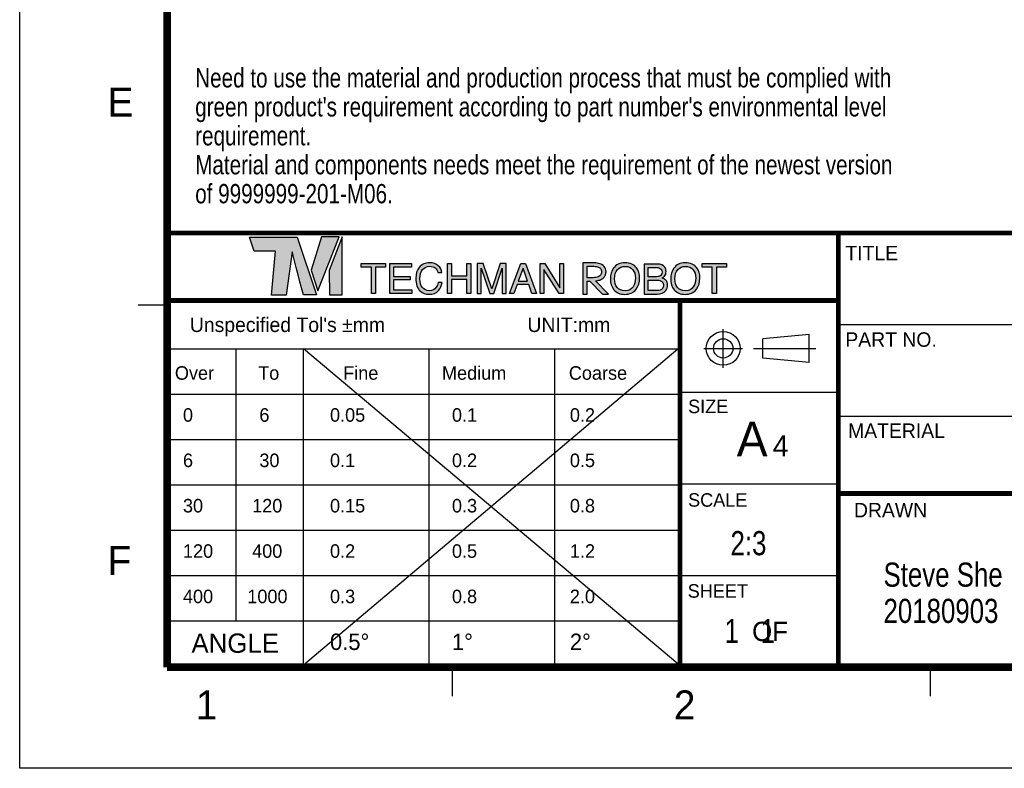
# Model space of a CAD drawing. Header units: millimetres. Extents: x 6 to 204, y 6 to 291.
# Tile 1 of 43: x 6 to 108, y 6 to 84. Entities that reach past the tile are written whole.
import ezdxf

# ---------------------------------------------------------------- set-up
doc = ezdxf.new("R2010")
doc.units = ezdxf.units.MM
doc.header["$LTSCALE"] = 19.36
doc.layers.get('0').update_dxf_attribs({"linetype": 'CONTINUOUS'})
doc.styles.get("Standard").update_dxf_attribs({"font": 'txt', "width": 0.8})
doc.styles.add('TEXTSTYLE_2', font='txt')

msp = doc.modelspace()

# ---------------------------------------------------------------- hatches: boundary and pattern name
at = {"linetype": 'Continuous'}
h = msp.add_hatch(color=7, dxfattribs=at)
edge = h.paths.add_edge_path()
edge.add_spline(control_points=[(34.7217, 61.0371), (34.7217, 61.0371), (32.5774, 61.0371), (32.5774, 61.0371), (32.5774, 61.0371), (29.8008, 61.0371), (29.8008, 61.0371), (29.8008, 61.0371), (30.2877, 59.5947), (30.2877, 59.5947), (30.2877, 59.5947), (32.4768, 59.5947), (32.4768, 59.5947), (32.4768, 59.5947), (32.0881, 55.0363), (32.0881, 55.0363), (32.0881, 55.0363), (33.5933, 55.0363), (33.5933, 55.0363), (33.5933, 55.0363), (34.2221, 59.5122), (34.2221, 59.5122), (34.3995, 58.8471), (35.2741, 55.3428), (35.3701, 55.0425), (35.3701, 55.0425), (36.722, 55.0425), (36.722, 55.0425), (36.722, 55.0425), (36.7262, 55.0425), (36.7262, 55.0425), (36.7262, 55.0425), (34.7217, 61.0371), (34.7217, 61.0371)], knot_values=[0, 0, 0, 0, 1, 1, 1, 2, 2, 2, 3, 3, 3, 4, 4, 4, 5, 5, 5, 6, 6, 6, 7, 7, 7, 8, 8, 8, 9, 9, 9, 10, 10, 10, 11, 11, 11, 11], degree=3, periodic=0)
edge = h.paths.add_edge_path()
edge.add_spline(control_points=[(49.3456, 58.0696), (49.5596, 57.8628), (49.6787, 57.6278), (49.7023, 57.3647), (49.7023, 57.3647), (49.2929, 57.3647), (49.2929, 57.3647), (49.2473, 57.5645), (49.1564, 57.7228), (49.0203, 57.8396), (48.8842, 57.9563), (48.6932, 58.0147), (48.4474, 58.0147), (48.1475, 58.0147), (47.9054, 57.9074), (47.7209, 57.6925), (47.5364, 57.478), (47.4443, 57.1488), (47.4443, 56.7053), (47.4443, 56.342), (47.5275, 56.0474), (47.694, 55.8214), (47.8605, 55.5953), (48.109, 55.4824), (48.4393, 55.4824), (48.7433, 55.4824), (48.9749, 55.6013), (49.1337, 55.839), (49.2181, 55.9642), (49.2809, 56.1288), (49.3224, 56.3328), (49.3224, 56.3328), (49.7318, 56.3328), (49.7318, 56.3328), (49.6956, 56.0064), (49.576, 55.7328), (49.3731, 55.5119), (49.1297, 55.246), (48.8015, 55.1131), (48.3884, 55.1131), (48.0323, 55.1131), (47.7334, 55.2221), (47.4914, 55.4403), (47.1729, 55.7289), (47.0138, 56.1745), (47.0138, 56.777), (47.0138, 57.2346), (47.1334, 57.6097), (47.3725, 57.9025), (47.6312, 58.2206), (47.9878, 58.3798), (48.4424, 58.3798), (48.8304, 58.3798), (49.1314, 58.2764), (49.3456, 58.0696)], knot_values=[0, 0, 0, 0, 1, 1, 1, 2, 2, 2, 3, 3, 3, 4, 4, 4, 5, 5, 5, 6, 6, 6, 7, 7, 7, 8, 8, 8, 9, 9, 9, 10, 10, 10, 11, 11, 11, 12, 12, 12, 13, 13, 13, 14, 14, 14, 15, 15, 15, 16, 16, 16, 17, 17, 17, 18, 18, 18, 18], degree=3, periodic=0)
edge = h.paths.add_edge_path()
edge.add_spline(control_points=[(53.3847, 58.2954), (53.3847, 58.2954), (53.9863, 58.2954), (53.9863, 58.2954), (53.9863, 58.2954), (54.8777, 55.6744), (54.8777, 55.6744), (54.8777, 55.6744), (55.7628, 58.2954), (55.7628, 58.2954), (55.7628, 58.2954), (56.3602, 58.2954), (56.3602, 58.2954), (56.3602, 58.2954), (56.3602, 55.1954), (56.3602, 55.1954), (56.3602, 55.1954), (55.9592, 55.1954), (55.9592, 55.1954), (55.9592, 55.1954), (55.9592, 57.025), (55.9592, 57.025), (55.9592, 57.0883), (55.9606, 57.1931), (55.9635, 57.3394), (55.9663, 57.4857), (55.9677, 57.6426), (55.9677, 57.81), (55.9677, 57.81), (55.0826, 55.1954), (55.0826, 55.1954), (55.0826, 55.1954), (54.6665, 55.1954), (54.6665, 55.1954), (54.6665, 55.1954), (53.773, 57.81), (53.773, 57.81), (53.773, 57.81), (53.773, 57.7151), (53.773, 57.7151), (53.773, 57.6391), (53.7751, 57.5234), (53.7793, 57.3679), (53.7835, 57.2125), (53.7857, 57.0981), (53.7857, 57.025), (53.7857, 57.025), (53.7857, 55.1954), (53.7857, 55.1954), (53.7857, 55.1954), (53.3847, 55.1954), (53.3847, 55.1954), (53.3847, 55.1954), (53.3847, 58.2954), (53.3847, 58.2954)], knot_values=[0, 0, 0, 0, 1, 1, 1, 2, 2, 2, 3, 3, 3, 4, 4, 4, 5, 5, 5, 6, 6, 6, 7, 7, 7, 8, 8, 8, 9, 9, 9, 10, 10, 10, 11, 11, 11, 12, 12, 12, 13, 13, 13, 14, 14, 14, 15, 15, 15, 16, 16, 16, 17, 17, 17, 18, 18, 18, 18], degree=3, periodic=0)
edge = h.paths.add_edge_path()
edge.add_spline(control_points=[(69.8744, 57.8522), (70.0798, 57.5779), (70.1825, 57.2269), (70.1825, 56.7992), (70.1825, 56.3363), (70.065, 55.9516), (69.8301, 55.6449), (69.5543, 55.2847), (69.1611, 55.1046), (68.6504, 55.1046), (68.1735, 55.1046), (67.7986, 55.2622), (67.5257, 55.5773), (67.2823, 55.8812), (67.1606, 56.2653), (67.1606, 56.7296), (67.1606, 57.1488), (67.2647, 57.5075), (67.4729, 57.8058), (67.7402, 58.1885), (68.1355, 58.3798), (68.6589, 58.3798), (69.2061, 58.3798), (69.6113, 58.2039), (69.8744, 57.8522)], knot_values=[0, 0, 0, 0, 1, 1, 1, 2, 2, 2, 3, 3, 3, 4, 4, 4, 5, 5, 5, 6, 6, 6, 7, 7, 7, 8, 8, 8, 8], degree=3, periodic=0)
edge = h.paths.add_edge_path()
edge.add_spline(control_points=[(69.504, 55.8763), (69.6694, 56.1417), (69.752, 56.447), (69.752, 56.7918), (69.752, 57.1565), (69.6567, 57.45), (69.4661, 57.6725), (69.2754, 57.895), (69.0148, 58.0063), (68.6842, 58.0063), (68.3634, 58.0063), (68.1018, 57.896), (67.8992, 57.6757), (67.6966, 57.4553), (67.5953, 57.1305), (67.5953, 56.7011), (67.5953, 56.3574), (67.6822, 56.0678), (67.8559, 55.832), (68.0297, 55.596), (68.3114, 55.4782), (68.7011, 55.4782), (69.0711, 55.4782), (69.3387, 55.6108), (69.504, 55.8763)], knot_values=[0, 0, 0, 0, 1, 1, 1, 2, 2, 2, 3, 3, 3, 4, 4, 4, 5, 5, 5, 6, 6, 6, 7, 7, 7, 8, 8, 8, 8], degree=3, periodic=0)
edge = h.paths.add_edge_path()
edge.add_spline(control_points=[(70.6721, 58.2387), (70.6721, 58.2387), (72.0125, 58.2387), (72.0125, 58.2387), (72.3777, 58.2387), (72.6376, 58.1304), (72.792, 57.9137), (72.8826, 57.7857), (72.928, 57.638), (72.928, 57.4706), (72.928, 57.275), (72.8724, 57.1146), (72.7613, 56.9894), (72.7036, 56.9233), (72.6206, 56.8628), (72.5122, 56.8079), (72.6712, 56.7474), (72.7901, 56.6792), (72.8689, 56.6032), (73.0082, 56.4682), (73.0778, 56.2818), (73.0778, 56.044), (73.0778, 55.8442), (73.0148, 55.6635), (72.8888, 55.5017), (72.7006, 55.2597), (72.4011, 55.1387), (71.9907, 55.1387), (71.9907, 55.1387), (70.6721, 55.1387), (70.6721, 55.1387), (70.6721, 55.1387), (70.6721, 58.2387), (70.6721, 58.2387)], knot_values=[0, 0, 0, 0, 1, 1, 1, 2, 2, 2, 3, 3, 3, 4, 4, 4, 5, 5, 5, 6, 6, 6, 7, 7, 7, 8, 8, 8, 9, 9, 9, 10, 10, 10, 11, 11, 11, 11], degree=3, periodic=0)
edge = h.paths.add_edge_path()
edge.add_spline(control_points=[(71.8556, 56.9282), (72.0346, 56.9282), (72.1739, 56.9528), (72.2734, 57.0021), (72.4298, 57.0795), (72.508, 57.2187), (72.508, 57.4199), (72.508, 57.6225), (72.4248, 57.759), (72.2585, 57.8293), (72.1648, 57.8687), (72.0253, 57.8884), (71.8407, 57.8884), (71.8407, 57.8884), (71.0836, 57.8884), (71.0836, 57.8884), (71.0836, 57.8884), (71.0836, 56.9282), (71.0836, 56.9282), (71.0836, 56.9282), (71.8556, 56.9282), (71.8556, 56.9282)], knot_values=[0, 0, 0, 0, 1, 1, 1, 2, 2, 2, 3, 3, 3, 4, 4, 4, 5, 5, 5, 6, 6, 6, 7, 7, 7, 7], degree=3, periodic=0)
edge = h.paths.add_edge_path()
edge.add_spline(control_points=[(71.9975, 55.4974), (72.2574, 55.4974), (72.4426, 55.572), (72.5534, 55.7211), (72.623, 55.8154), (72.6579, 55.9294), (72.6579, 56.063), (72.6579, 56.2881), (72.5562, 56.4414), (72.3533, 56.523), (72.2453, 56.5667), (72.1025, 56.5885), (71.9251, 56.5885), (71.9251, 56.5885), (71.0836, 56.5885), (71.0836, 56.5885), (71.0836, 56.5885), (71.0836, 55.4974), (71.0836, 55.4974), (71.0836, 55.4974), (71.9975, 55.4974), (71.9975, 55.4974)], knot_values=[0, 0, 0, 0, 1, 1, 1, 2, 2, 2, 3, 3, 3, 4, 4, 4, 5, 5, 5, 6, 6, 6, 7, 7, 7, 7], degree=3, periodic=0)
edge = h.paths.add_edge_path()
edge.add_spline(control_points=[(76.1187, 57.8522), (76.3241, 57.5779), (76.4268, 57.2269), (76.4268, 56.7992), (76.4268, 56.3363), (76.3093, 55.9516), (76.0744, 55.6449), (75.7987, 55.2847), (75.4054, 55.1046), (74.8948, 55.1046), (74.4178, 55.1046), (74.0429, 55.2622), (73.77, 55.5773), (73.5266, 55.8812), (73.4049, 56.2653), (73.4049, 56.7296), (73.4049, 57.1488), (73.509, 57.5075), (73.7172, 57.8058), (73.9845, 58.1885), (74.3798, 58.3798), (74.9032, 58.3798), (75.4505, 58.3798), (75.8556, 58.2039), (76.1187, 57.8522)], knot_values=[0, 0, 0, 0, 1, 1, 1, 2, 2, 2, 3, 3, 3, 4, 4, 4, 5, 5, 5, 6, 6, 6, 7, 7, 7, 8, 8, 8, 8], degree=3, periodic=0)
edge = h.paths.add_edge_path()
edge.add_spline(control_points=[(75.7484, 55.8763), (75.9137, 56.1417), (75.9963, 56.447), (75.9963, 56.7918), (75.9963, 57.1565), (75.901, 57.45), (75.7104, 57.6725), (75.5197, 57.895), (75.2591, 58.0063), (74.9285, 58.0063), (74.6078, 58.0063), (74.3461, 57.896), (74.1435, 57.6757), (73.9409, 57.4553), (73.8396, 57.1305), (73.8396, 56.7011), (73.8396, 56.3574), (73.9265, 56.0678), (74.1002, 55.832), (74.274, 55.596), (74.5557, 55.4782), (74.9454, 55.4782), (75.3154, 55.4782), (75.5831, 55.6108), (75.7484, 55.8763)], knot_values=[0, 0, 0, 0, 1, 1, 1, 2, 2, 2, 3, 3, 3, 4, 4, 4, 5, 5, 5, 6, 6, 6, 7, 7, 7, 8, 8, 8, 8], degree=3, periodic=0)
edge = h.paths.add_edge_path()
edge.add_spline(control_points=[(64.7527, 56.4652), (64.7527, 56.4652), (64.7527, 55.1108), (64.7527, 55.1108), (64.7527, 55.1108), (64.3172, 55.1108), (64.3172, 55.1108), (64.3172, 55.1108), (64.3172, 58.382), (64.3172, 58.382), (64.3172, 58.382), (65.2432, 58.382), (65.2432, 58.382), (65.3999, 58.382), (65.5328, 58.3767), (65.6424, 58.3662), (65.7516, 58.3556), (65.8518, 58.3388), (65.9426, 58.316), (66.1918, 58.2542), (66.3821, 58.1485), (66.5137, 57.9995), (66.6454, 57.8503), (66.7113, 57.6641), (66.7113, 57.4409), (66.7113, 57.3088), (66.6881, 57.1906), (66.6418, 57.0863), (66.5954, 56.9819), (66.5305, 56.8915), (66.4467, 56.8149), (66.363, 56.7382), (66.2628, 56.6755), (66.1461, 56.6266), (66.0295, 56.5778), (65.8998, 56.542), (65.7574, 56.5191), (65.7574, 56.5191), (65.6242, 56.5092), (65.6242, 56.5092), (65.6242, 56.5092), (66.9608, 55.1339), (66.9608, 55.1339), (66.9608, 55.1339), (66.3436, 55.1339), (66.3436, 55.1339), (66.3436, 55.1339), (65.0369, 56.4652), (65.0369, 56.4652), (65.0369, 56.4652), (64.7527, 56.4652), (64.7527, 56.4652)], knot_values=[0, 0, 0, 0, 1, 1, 1, 2, 2, 2, 3, 3, 3, 4, 4, 4, 5, 5, 5, 6, 6, 6, 7, 7, 7, 8, 8, 8, 9, 9, 9, 10, 10, 10, 11, 11, 11, 12, 12, 12, 13, 13, 13, 14, 14, 14, 15, 15, 15, 16, 16, 16, 17, 17, 17, 17], degree=3, periodic=0)
edge = h.paths.add_edge_path()
edge.add_spline(control_points=[(64.7527, 58.0227), (64.7527, 58.0227), (64.7527, 56.8246), (64.7527, 56.8246), (64.7527, 56.8246), (65.1828, 56.8246), (65.1828, 56.8246), (65.3165, 56.8246), (65.4304, 56.8287), (65.525, 56.8368), (65.6194, 56.845), (65.7039, 56.8597), (65.7787, 56.881), (65.9301, 56.9232), (66.0468, 56.991), (66.1289, 57.0838), (66.2107, 57.1768), (66.2517, 57.2981), (66.2517, 57.4481), (66.2498, 57.5883), (66.2107, 57.7012), (66.1342, 57.7868), (66.0575, 57.8722), (65.9515, 57.9338), (65.8161, 57.9713), (65.7519, 57.9893), (65.6754, 58.0023), (65.5863, 58.0105), (65.4973, 58.0186), (65.3841, 58.0227), (65.247, 58.0227), (65.247, 58.0227), (64.7527, 58.0227), (64.7527, 58.0227)], knot_values=[0, 0, 0, 0, 1, 1, 1, 2, 2, 2, 3, 3, 3, 4, 4, 4, 5, 5, 5, 6, 6, 6, 7, 7, 7, 8, 8, 8, 9, 9, 9, 10, 10, 10, 11, 11, 11, 11], degree=3, periodic=0)
h.paths.add_polyline_path([(39.379, 55.0425), (39.379, 61.0561), (38.0552, 57.5862), (38.0949, 55.0425)])
h.paths.add_polyline_path([(77.712, 55.1954), (77.712, 57.9261), (76.6674, 57.9261), (76.6674, 58.2954), (79.1807, 58.2954), (79.1807, 57.9261), (78.1361, 57.9261), (78.1361, 55.1954)])
h.paths.add_polyline_path([(61.8478, 55.1954), (60.279, 57.6971), (60.279, 55.1954), (59.878, 55.1954), (59.878, 58.2954), (60.3727, 58.2954), (61.9187, 55.7907), (61.9187, 58.2954), (62.3196, 58.2954), (62.3196, 55.1954)])
h.paths.add_polyline_path([(59.0392, 55.1954), (58.7156, 56.1239), (57.4994, 56.1239), (57.1632, 55.1954), (56.7327, 55.1954), (57.9, 58.2954), (58.3741, 58.2954), (59.4992, 55.1954)])
h.paths.add_polyline_path([(52.3021, 55.1954), (52.3021, 56.6451), (50.7089, 56.6451), (50.7089, 55.1954), (50.2847, 55.1954), (50.2847, 58.2954), (50.7089, 58.2954), (50.7089, 57.0144), (52.3021, 57.0144), (52.3021, 58.2954), (52.7263, 58.2954), (52.7263, 55.1954)])
h.paths.add_polyline_path([(44.3105, 55.1954), (44.3105, 58.2954), (46.5601, 58.2954), (46.5601, 57.9155), (44.7199, 57.9155), (44.7199, 56.9743), (46.4208, 56.9743), (46.4208, 56.6156), (44.7199, 56.6156), (44.7199, 55.5647), (46.5917, 55.5647), (46.5917, 55.1954)])
h.paths.add_polyline_path([(42.4155, 55.1954), (42.4155, 57.9261), (41.3709, 57.9261), (41.3709, 58.2954), (43.8842, 58.2954), (43.8842, 57.9261), (42.8396, 57.9261), (42.8396, 55.1954)])
h.paths.add_polyline_path([(58.5964, 56.4658), (58.1191, 57.8353), (57.6232, 56.4658)])
h.paths.add_polyline_path([(37.2637, 61.0574), (36.168, 57.6011), (36.8852, 55.4601), (39.0736, 61.0574)])

# ---------------------------------------------------------------- linework, layer by layer
at = {"color": 7, "linetype": 'Continuous'}
for p, q in [((6, 6), (6, 291)), ((37.2637, 61.0574), (36.168, 57.6011)), ((36.8852, 55.4601), (39.0736, 61.0574)), ((39.0736, 61.0574), (37.2637, 61.0574)), ((39.379, 61.0561), (38.0552, 57.5862)), ((39.379, 55.0425), (39.379, 61.0561)), ((41.3709, 58.2954), (43.8842, 58.2954)), ((41.3709, 57.9261), (41.3709, 58.2954)), ((43.8842, 58.2954), (43.8842, 57.9261)), ((44.3105, 58.2954), (46.5601, 58.2954)), ((44.3105, 55.1954), (44.3105, 58.2954)), ((46.5601, 58.2954), (46.5601, 57.9155)), ((50.2847, 58.2954), (50.7089, 58.2954)), ((50.2847, 55.1954), (50.2847, 58.2954)), ((50.7089, 58.2954), (50.7089, 57.0144)), ((52.3021, 58.2954), (52.7263, 58.2954)), ((52.3021, 57.0144), (52.3021, 58.2954)), ((52.7263, 58.2954), (52.7263, 55.1954)), ((56.7327, 55.1954), (57.9, 58.2954)), ((57.9, 58.2954), (58.3741, 58.2954)), ((58.3741, 58.2954), (59.4992, 55.1954)), ((59.878, 58.2954), (60.3727, 58.2954)), ((59.878, 55.1954), (59.878, 58.2954)), ((60.3727, 58.2954), (61.9187, 55.7907)), ((61.9187, 58.2954), (62.3196, 58.2954)), ((61.9187, 55.7907), (61.9187, 58.2954)), ((62.3196, 58.2954), (62.3196, 55.1954)), ((76.6674, 58.2954), (79.1807, 58.2954)), ((76.6674, 57.9261), (76.6674, 58.2954)), ((79.1807, 58.2954), (79.1807, 57.9261)), ((36.168, 57.6011), (36.8852, 55.4601)), ((38.0552, 57.5862), (38.0949, 55.0425)), ((42.4155, 57.9261), (41.3709, 57.9261)), ((42.4155, 55.1954), (42.4155, 57.9261)), ((43.8842, 57.9261), (42.8396, 57.9261)), ((42.8396, 57.9261), (42.8396, 55.1954)), ((46.5601, 57.9155), (44.7199, 57.9155)), ((44.7199, 57.9155), (44.7199, 56.9743)), ((58.1191, 57.8353), (57.6232, 56.4658)), ((58.5964, 56.4658), (58.1191, 57.8353)), ((61.8478, 55.1954), (60.279, 57.6971)), ((60.279, 57.6971), (60.279, 55.1954)), ((77.712, 57.9261), (76.6674, 57.9261)), ((77.712, 55.1954), (77.712, 57.9261)), ((79.1807, 57.9261), (78.1361, 57.9261)), ((78.1361, 57.9261), (78.1361, 55.1954)), ((44.7199, 56.9743), (46.4208, 56.9743)), ((46.4208, 56.6156), (44.7199, 56.6156)), ((44.7199, 56.6156), (44.7199, 55.5647)), ((46.4208, 56.9743), (46.4208, 56.6156)), ((50.7089, 57.0144), (52.3021, 57.0144)), ((52.3021, 56.6451), (50.7089, 56.6451)), ((50.7089, 56.6451), (50.7089, 55.1954)), ((52.3021, 55.1954), (52.3021, 56.6451)), ((57.4994, 56.1239), (57.1632, 55.1954)), ((58.7156, 56.1239), (57.4994, 56.1239)), ((57.6232, 56.4658), (58.5964, 56.4658)), ((59.0392, 55.1954), (58.7156, 56.1239)), ((42.8396, 55.1954), (42.4155, 55.1954)), ((46.5917, 55.1954), (44.3105, 55.1954)), ((44.7199, 55.5647), (46.5917, 55.5647)), ((46.5917, 55.5647), (46.5917, 55.1954)), ((50.7089, 55.1954), (50.2847, 55.1954)), ((52.7263, 55.1954), (52.3021, 55.1954)), ((57.1632, 55.1954), (56.7327, 55.1954)), ((59.4992, 55.1954), (59.0392, 55.1954)), ((60.279, 55.1954), (59.878, 55.1954)), ((62.3196, 55.1954), (61.8478, 55.1954)), ((78.1361, 55.1954), (77.712, 55.1954)), ((38.0949, 55.0425), (39.379, 55.0425)), ((21.2682, 53.9732), (18.2682, 53.9732)), ((78.8451, 47.5059), (78.8451, 51.5059)), ((90.7682, 51.9732), (189.2682, 51.9732)), ((87.7609, 50.9564), (82.9564, 50.5059)), ((82.9564, 48.5059), (82.9564, 50.5059)), ((87.7609, 48.0555), (87.7609, 50.9564)), ((21.2682, 49.4732), (74.3682, 49.4732)), ((28.3682, 49.4732), (28.3682, 21.2732)), ((35.3682, 49.4732), (35.3682, 16.4732)), ((35.3829, 49.4841), (74.1532, 16.8607)), ((35.3911, 16.7351), (74.162, 49.463)), ((48.3682, 49.4732), (48.3682, 16.4732)), ((61.3682, 49.4732), (61.3682, 16.4732)), ((76.8451, 49.5059), (80.8451, 49.5059)), ((81.9905, 49.5059), (88.438, 49.5059)), ((87.7609, 48.0555), (82.9564, 48.5059)), ((74.3682, 44.9732), (90.7682, 44.9732)), ((21.2682, 44.7732), (74.3682, 44.7732)), ((90.7682, 42.4732), (189.2682, 42.4732)), ((21.2682, 40.0732), (74.3682, 40.0732)), ((21.2682, 35.3732), (74.3682, 35.3732)), ((74.3682, 35.4732), (90.7682, 35.4732)), ((21.2682, 30.6732), (74.3682, 30.6732)), ((21.2682, 25.9732), (90.7682, 25.9732)), ((21.2682, 21.2732), (74.3682, 21.2732)), ((50.7682, 16.4732), (50.7682, 13.4732)), ((100.2682, 16.4732), (100.2682, 13.4732)), ((204, 6), (6, 6))]:
    msp.add_line(p, q, dxfattribs=at)
for points, const_width in [([(21.2682, 16.4732), (21.2682, 276.4732)], 0.8), ([(189.2682, 61.4732), (21.2682, 61.4732)], 0.5), ([(90.7682, 61.4732), (90.7682, 16.4732)], 0.5), ([(90.7682, 54.4732), (21.2682, 54.4732)], 0.5), ([(74.3682, 54.4732), (74.3682, 16.4732)], 0.5), ([(189.2682, 34.4732), (90.7682, 34.4732)], 0.5), ([(189.2682, 16.4732), (21.2682, 16.4732)], 0.8)]:
    msp.add_lwpolyline(points, dxfattribs=dict(at, const_width=const_width))
for radius in [1.75, 1]:
    msp.add_circle((78.8451, 49.5059), radius, dxfattribs=at)
for points, knots in [([(34.7217, 61.0371), (34.7217, 61.0371), (32.5774, 61.0371), (32.5774, 61.0371), (32.5774, 61.0371), (29.8008, 61.0371), (29.8008, 61.0371), (29.8008, 61.0371), (30.2877, 59.5947), (30.2877, 59.5947), (30.2877, 59.5947), (32.4768, 59.5947), (32.4768, 59.5947), (32.4768, 59.5947), (32.0881, 55.0363), (32.0881, 55.0363), (32.0881, 55.0363), (33.5933, 55.0363), (33.5933, 55.0363), (33.5933, 55.0363), (34.2221, 59.5122), (34.2221, 59.5122), (34.3995, 58.8471), (35.2741, 55.3428), (35.3701, 55.0425), (35.3701, 55.0425), (36.722, 55.0425), (36.722, 55.0425), (36.722, 55.0425), (36.7262, 55.0425), (36.7262, 55.0425), (36.7262, 55.0425), (34.7217, 61.0371), (34.7217, 61.0371)], [0, 0, 0, 0, 1, 1, 1, 2, 2, 2, 3, 3, 3, 4, 4, 4, 5, 5, 5, 6, 6, 6, 7, 7, 7, 8, 8, 8, 9, 9, 9, 10, 10, 10, 11, 11, 11, 11]), ([(49.3456, 58.0696), (49.5596, 57.8628), (49.6787, 57.6278), (49.7023, 57.3647), (49.7023, 57.3647), (49.2929, 57.3647), (49.2929, 57.3647), (49.2473, 57.5645), (49.1564, 57.7228), (49.0203, 57.8396), (48.8842, 57.9563), (48.6932, 58.0147), (48.4474, 58.0147), (48.1475, 58.0147), (47.9054, 57.9074), (47.7209, 57.6925), (47.5364, 57.478), (47.4443, 57.1488), (47.4443, 56.7053), (47.4443, 56.342), (47.5275, 56.0474), (47.694, 55.8214), (47.8605, 55.5953), (48.109, 55.4824), (48.4393, 55.4824), (48.7433, 55.4824), (48.9749, 55.6013), (49.1337, 55.839), (49.2181, 55.9642), (49.2809, 56.1288), (49.3224, 56.3328), (49.3224, 56.3328), (49.7318, 56.3328), (49.7318, 56.3328), (49.6956, 56.0064), (49.576, 55.7328), (49.3731, 55.5119), (49.1297, 55.246), (48.8015, 55.1131), (48.3884, 55.1131), (48.0323, 55.1131), (47.7334, 55.2221), (47.4914, 55.4403), (47.1729, 55.7289), (47.0138, 56.1745), (47.0138, 56.777), (47.0138, 57.2346), (47.1334, 57.6097), (47.3725, 57.9025), (47.6312, 58.2206), (47.9878, 58.3798), (48.4424, 58.3798), (48.8304, 58.3798), (49.1314, 58.2764), (49.3456, 58.0696)], [0, 0, 0, 0, 1, 1, 1, 2, 2, 2, 3, 3, 3, 4, 4, 4, 5, 5, 5, 6, 6, 6, 7, 7, 7, 8, 8, 8, 9, 9, 9, 10, 10, 10, 11, 11, 11, 12, 12, 12, 13, 13, 13, 14, 14, 14, 15, 15, 15, 16, 16, 16, 17, 17, 17, 18, 18, 18, 18]), ([(53.3847, 58.2954), (53.3847, 58.2954), (53.9863, 58.2954), (53.9863, 58.2954), (53.9863, 58.2954), (54.8777, 55.6744), (54.8777, 55.6744), (54.8777, 55.6744), (55.7628, 58.2954), (55.7628, 58.2954), (55.7628, 58.2954), (56.3602, 58.2954), (56.3602, 58.2954), (56.3602, 58.2954), (56.3602, 55.1954), (56.3602, 55.1954), (56.3602, 55.1954), (55.9592, 55.1954), (55.9592, 55.1954), (55.9592, 55.1954), (55.9592, 57.025), (55.9592, 57.025), (55.9592, 57.0883), (55.9606, 57.1931), (55.9635, 57.3394), (55.9663, 57.4857), (55.9677, 57.6426), (55.9677, 57.81), (55.9677, 57.81), (55.0826, 55.1954), (55.0826, 55.1954), (55.0826, 55.1954), (54.6665, 55.1954), (54.6665, 55.1954), (54.6665, 55.1954), (53.773, 57.81), (53.773, 57.81), (53.773, 57.81), (53.773, 57.7151), (53.773, 57.7151), (53.773, 57.6391), (53.7751, 57.5234), (53.7793, 57.3679), (53.7835, 57.2125), (53.7857, 57.0981), (53.7857, 57.025), (53.7857, 57.025), (53.7857, 55.1954), (53.7857, 55.1954), (53.7857, 55.1954), (53.3847, 55.1954), (53.3847, 55.1954), (53.3847, 55.1954), (53.3847, 58.2954), (53.3847, 58.2954)], [0, 0, 0, 0, 1, 1, 1, 2, 2, 2, 3, 3, 3, 4, 4, 4, 5, 5, 5, 6, 6, 6, 7, 7, 7, 8, 8, 8, 9, 9, 9, 10, 10, 10, 11, 11, 11, 12, 12, 12, 13, 13, 13, 14, 14, 14, 15, 15, 15, 16, 16, 16, 17, 17, 17, 18, 18, 18, 18]), ([(64.7527, 56.4652), (64.7527, 56.4652), (64.7527, 55.1108), (64.7527, 55.1108), (64.7527, 55.1108), (64.3172, 55.1108), (64.3172, 55.1108), (64.3172, 55.1108), (64.3172, 58.382), (64.3172, 58.382), (64.3172, 58.382), (65.2432, 58.382), (65.2432, 58.382), (65.3999, 58.382), (65.5328, 58.3767), (65.6424, 58.3662), (65.7516, 58.3556), (65.8518, 58.3388), (65.9426, 58.316), (66.1918, 58.2542), (66.3821, 58.1485), (66.5137, 57.9995), (66.6454, 57.8503), (66.7113, 57.6641), (66.7113, 57.4409), (66.7113, 57.3088), (66.6881, 57.1906), (66.6418, 57.0863), (66.5954, 56.9819), (66.5305, 56.8915), (66.4467, 56.8149), (66.363, 56.7382), (66.2628, 56.6755), (66.1461, 56.6266), (66.0295, 56.5778), (65.8998, 56.542), (65.7574, 56.5191), (65.7574, 56.5191), (65.6242, 56.5092), (65.6242, 56.5092), (65.6242, 56.5092), (66.9608, 55.1339), (66.9608, 55.1339), (66.9608, 55.1339), (66.3436, 55.1339), (66.3436, 55.1339), (66.3436, 55.1339), (65.0369, 56.4652), (65.0369, 56.4652), (65.0369, 56.4652), (64.7527, 56.4652), (64.7527, 56.4652)], [0, 0, 0, 0, 1, 1, 1, 2, 2, 2, 3, 3, 3, 4, 4, 4, 5, 5, 5, 6, 6, 6, 7, 7, 7, 8, 8, 8, 9, 9, 9, 10, 10, 10, 11, 11, 11, 12, 12, 12, 13, 13, 13, 14, 14, 14, 15, 15, 15, 16, 16, 16, 17, 17, 17, 17]), ([(69.8744, 57.8522), (70.0798, 57.5779), (70.1825, 57.2269), (70.1825, 56.7992), (70.1825, 56.3363), (70.065, 55.9516), (69.8301, 55.6449), (69.5543, 55.2847), (69.1611, 55.1046), (68.6504, 55.1046), (68.1735, 55.1046), (67.7986, 55.2622), (67.5257, 55.5773), (67.2823, 55.8812), (67.1606, 56.2653), (67.1606, 56.7296), (67.1606, 57.1488), (67.2647, 57.5075), (67.4729, 57.8058), (67.7402, 58.1885), (68.1355, 58.3798), (68.6589, 58.3798), (69.2061, 58.3798), (69.6113, 58.2039), (69.8744, 57.8522)], [0, 0, 0, 0, 1, 1, 1, 2, 2, 2, 3, 3, 3, 4, 4, 4, 5, 5, 5, 6, 6, 6, 7, 7, 7, 8, 8, 8, 8]), ([(70.6721, 58.2387), (70.6721, 58.2387), (72.0125, 58.2387), (72.0125, 58.2387), (72.3777, 58.2387), (72.6376, 58.1304), (72.792, 57.9137), (72.8826, 57.7857), (72.928, 57.638), (72.928, 57.4706), (72.928, 57.275), (72.8724, 57.1146), (72.7613, 56.9894), (72.7036, 56.9233), (72.6206, 56.8628), (72.5122, 56.8079), (72.6712, 56.7474), (72.7901, 56.6792), (72.8689, 56.6032), (73.0082, 56.4682), (73.0778, 56.2818), (73.0778, 56.044), (73.0778, 55.8442), (73.0148, 55.6635), (72.8888, 55.5017), (72.7006, 55.2597), (72.4011, 55.1387), (71.9907, 55.1387), (71.9907, 55.1387), (70.6721, 55.1387), (70.6721, 55.1387), (70.6721, 55.1387), (70.6721, 58.2387), (70.6721, 58.2387)], [0, 0, 0, 0, 1, 1, 1, 2, 2, 2, 3, 3, 3, 4, 4, 4, 5, 5, 5, 6, 6, 6, 7, 7, 7, 8, 8, 8, 9, 9, 9, 10, 10, 10, 11, 11, 11, 11]), ([(76.1187, 57.8522), (76.3241, 57.5779), (76.4268, 57.2269), (76.4268, 56.7992), (76.4268, 56.3363), (76.3093, 55.9516), (76.0744, 55.6449), (75.7987, 55.2847), (75.4054, 55.1046), (74.8948, 55.1046), (74.4178, 55.1046), (74.0429, 55.2622), (73.77, 55.5773), (73.5266, 55.8812), (73.4049, 56.2653), (73.4049, 56.7296), (73.4049, 57.1488), (73.509, 57.5075), (73.7172, 57.8058), (73.9845, 58.1885), (74.3798, 58.3798), (74.9032, 58.3798), (75.4505, 58.3798), (75.8556, 58.2039), (76.1187, 57.8522)], [0, 0, 0, 0, 1, 1, 1, 2, 2, 2, 3, 3, 3, 4, 4, 4, 5, 5, 5, 6, 6, 6, 7, 7, 7, 8, 8, 8, 8]), ([(64.7527, 58.0227), (64.7527, 58.0227), (64.7527, 56.8246), (64.7527, 56.8246), (64.7527, 56.8246), (65.1828, 56.8246), (65.1828, 56.8246), (65.3165, 56.8246), (65.4304, 56.8287), (65.525, 56.8368), (65.6194, 56.845), (65.7039, 56.8597), (65.7787, 56.881), (65.9301, 56.9232), (66.0468, 56.991), (66.1289, 57.0838), (66.2107, 57.1768), (66.2517, 57.2981), (66.2517, 57.4481), (66.2498, 57.5883), (66.2107, 57.7012), (66.1342, 57.7868), (66.0575, 57.8722), (65.9515, 57.9338), (65.8161, 57.9713), (65.7519, 57.9893), (65.6754, 58.0023), (65.5863, 58.0105), (65.4973, 58.0186), (65.3841, 58.0227), (65.247, 58.0227), (65.247, 58.0227), (64.7527, 58.0227), (64.7527, 58.0227)], [0, 0, 0, 0, 1, 1, 1, 2, 2, 2, 3, 3, 3, 4, 4, 4, 5, 5, 5, 6, 6, 6, 7, 7, 7, 8, 8, 8, 9, 9, 9, 10, 10, 10, 11, 11, 11, 11]), ([(69.504, 55.8763), (69.6694, 56.1417), (69.752, 56.447), (69.752, 56.7918), (69.752, 57.1565), (69.6567, 57.45), (69.4661, 57.6725), (69.2754, 57.895), (69.0148, 58.0063), (68.6842, 58.0063), (68.3634, 58.0063), (68.1018, 57.896), (67.8992, 57.6757), (67.6966, 57.4553), (67.5953, 57.1305), (67.5953, 56.7011), (67.5953, 56.3574), (67.6822, 56.0678), (67.8559, 55.832), (68.0297, 55.596), (68.3114, 55.4782), (68.7011, 55.4782), (69.0711, 55.4782), (69.3387, 55.6108), (69.504, 55.8763)], [0, 0, 0, 0, 1, 1, 1, 2, 2, 2, 3, 3, 3, 4, 4, 4, 5, 5, 5, 6, 6, 6, 7, 7, 7, 8, 8, 8, 8]), ([(71.8556, 56.9282), (72.0346, 56.9282), (72.1739, 56.9528), (72.2734, 57.0021), (72.4298, 57.0795), (72.508, 57.2187), (72.508, 57.4199), (72.508, 57.6225), (72.4248, 57.759), (72.2585, 57.8293), (72.1648, 57.8687), (72.0253, 57.8884), (71.8407, 57.8884), (71.8407, 57.8884), (71.0836, 57.8884), (71.0836, 57.8884), (71.0836, 57.8884), (71.0836, 56.9282), (71.0836, 56.9282), (71.0836, 56.9282), (71.8556, 56.9282), (71.8556, 56.9282)], [0, 0, 0, 0, 1, 1, 1, 2, 2, 2, 3, 3, 3, 4, 4, 4, 5, 5, 5, 6, 6, 6, 7, 7, 7, 7]), ([(75.7484, 55.8763), (75.9137, 56.1417), (75.9963, 56.447), (75.9963, 56.7918), (75.9963, 57.1565), (75.901, 57.45), (75.7104, 57.6725), (75.5197, 57.895), (75.2591, 58.0063), (74.9285, 58.0063), (74.6078, 58.0063), (74.3461, 57.896), (74.1435, 57.6757), (73.9409, 57.4553), (73.8396, 57.1305), (73.8396, 56.7011), (73.8396, 56.3574), (73.9265, 56.0678), (74.1002, 55.832), (74.274, 55.596), (74.5557, 55.4782), (74.9454, 55.4782), (75.3154, 55.4782), (75.5831, 55.6108), (75.7484, 55.8763)], [0, 0, 0, 0, 1, 1, 1, 2, 2, 2, 3, 3, 3, 4, 4, 4, 5, 5, 5, 6, 6, 6, 7, 7, 7, 8, 8, 8, 8]), ([(71.9975, 55.4974), (72.2574, 55.4974), (72.4426, 55.572), (72.5534, 55.7211), (72.623, 55.8154), (72.6579, 55.9294), (72.6579, 56.063), (72.6579, 56.2881), (72.5562, 56.4414), (72.3533, 56.523), (72.2453, 56.5667), (72.1025, 56.5885), (71.9251, 56.5885), (71.9251, 56.5885), (71.0836, 56.5885), (71.0836, 56.5885), (71.0836, 56.5885), (71.0836, 55.4974), (71.0836, 55.4974), (71.0836, 55.4974), (71.9975, 55.4974), (71.9975, 55.4974)], [0, 0, 0, 0, 1, 1, 1, 2, 2, 2, 3, 3, 3, 4, 4, 4, 5, 5, 5, 6, 6, 6, 7, 7, 7, 7])]:
    msp.add_open_spline(points, degree=3, knots=knots, dxfattribs=at)

# ---------------------------------------------------------------- texts
at = {"color": 2, "linetype": 'Continuous', "attachment_point": 1, "line_spacing_factor": 0.9}
for s, insert, char_height, width in [("Need to use the material and production process that must be complied with \\Pgreen product's requirement according to part number's environmental level \\Prequirement.\\PMaterial and components needs meet the requirement of the newest version \\Pof 9999999-201-M06.", (24.1726, 78.543), 2, 120), ('2:3', (79.5981, 30.579), 2.5, 6), ('Steve She\\P20180903', (95.4419, 27.3132), 2.5, 18), ('1   1', (78.9916, 21.4829), 2.5, 10)]:
    msp.add_mtext(s, dxfattribs=dict(at, insert=insert, char_height=char_height, width=width))
at = {"color": 7, "linetype": 'Continuous', "line_spacing_factor": 0.9, "style": 'TEXTSTYLE_2'}
for s, insert, char_height, width, attachment_point in [('E', (15.1035, 76.5238), 3, 3, 1), ('TITLE', (91.491, 60.1292), 1.5, 7.5, 1), ("Unspecified Tol's \\Fgdt;{\\Fgdt;`}\\Ftxt;mm", (23.6183, 52.7049), 1.5, 31.75, 1), ('UNIT:mm', (58.5725, 52.7049), 1.5, 10.5, 1), ('PART NO.', (91.4858, 51.1754), 1.5, 12, 1), ('Over', (22.0692, 47.6604), 1.4, 5.6, 1), ('To', (30.6934, 47.6604), 1.4, 2.8, 1), ('Fine', (39.4957, 47.6604), 1.4, 5.6, 1), ('Medium', (49.7245, 47.6604), 1.4, 8.4, 1), ('Coarse', (62.8592, 47.6604), 1.4, 8.4, 1), ('SIZE', (75.2073, 44.1981), 1.4, 5.6, 1), ('0', (22.906, 43.3104), 1.4, 1.4, 1), ('6', (30.8171, 43.3104), 1.4, 1.4, 1), ('0.05', (38.1313, 43.3104), 1.4, 5.6, 1), ('0.1', (50.7567, 43.3104), 1.4, 4.2, 1), ('0.2', (62.9671, 43.3104), 1.4, 4.2, 1), ('A', (80.2337, 41.91), 3.6, 3.6, 1), ('MATERIAL', (91.769, 41.729), 1.5, 12, 1), ('4', (83.9756, 40.5107), 2.2, 2.2, 1), ('6', (22.906, 38.6104), 1.4, 1.4, 1), ('30', (30.8171, 38.6104), 1.4, 2.8, 1), ('0.1', (38.1313, 38.6104), 1.4, 4.2, 1), ('0.2', (50.7567, 38.6104), 1.4, 4.2, 1), ('0.5', (62.9671, 38.6104), 1.4, 4.2, 1), ('30', (22.906, 33.9104), 1.4, 2.8, 1), ('120', (30.0671, 33.9104), 1.4, 4.2, 1), ('0.15', (38.1313, 33.9104), 1.4, 5.6, 1), ('0.3', (50.7567, 33.9104), 1.4, 4.2, 1), ('0.8', (62.9671, 33.9104), 1.4, 4.2, 1), ('SCALE', (75.2073, 34.505), 1.4, 7, 1), ('DRAWN', (92.3829, 33.5004), 1.5, 7.5, 1), ('F', (15.1035, 29.0238), 3, 3, 1), ('120', (22.906, 29.2104), 1.4, 4.2, 1), ('400', (30.0671, 29.2104), 1.4, 4.2, 1), ('0.2', (38.1313, 29.2104), 1.4, 4.2, 1), ('0.5', (50.7567, 29.2104), 1.4, 4.2, 1), ('1.2', (62.9671, 29.2104), 1.4, 4.2, 1), ('400', (22.906, 24.5104), 1.4, 4.2, 1), ('1000', (29.5671, 24.5104), 1.4, 5.6, 1), ('0.3', (38.1313, 24.5104), 1.4, 4.2, 1), ('0.8', (50.7567, 24.5104), 1.4, 4.2, 1), ('2.0', (62.9671, 24.5104), 1.4, 4.2, 1), ('SHEET', (75.1663, 25.0766), 1.4, 7, 1), ('OF', (83.6919, 21.1852), 2, 4, 2), ('ANGLE', (23.7848, 19.9676), 2, 10, 1), ('0.5\\Fgdt;{\\Fgdt;~}', (38.1313, 19.9604), 1.7, 6.233333, 1), ('1\\Fgdt;{\\Fgdt;~}', (50.7567, 19.9604), 1.7, 2.833333, 1), ('2\\Fgdt;{\\Fgdt;~}', (62.9671, 19.9604), 1.7, 2.833333, 1), ('1', (24.2359, 14.0709), 3, 3, 1), ('2', (73.7359, 14.0709), 3, 3, 1)]:
    msp.add_mtext(s, dxfattribs=dict(at, insert=insert, char_height=char_height, width=width, attachment_point=attachment_point))

doc.saveas('drawing.dxf')
